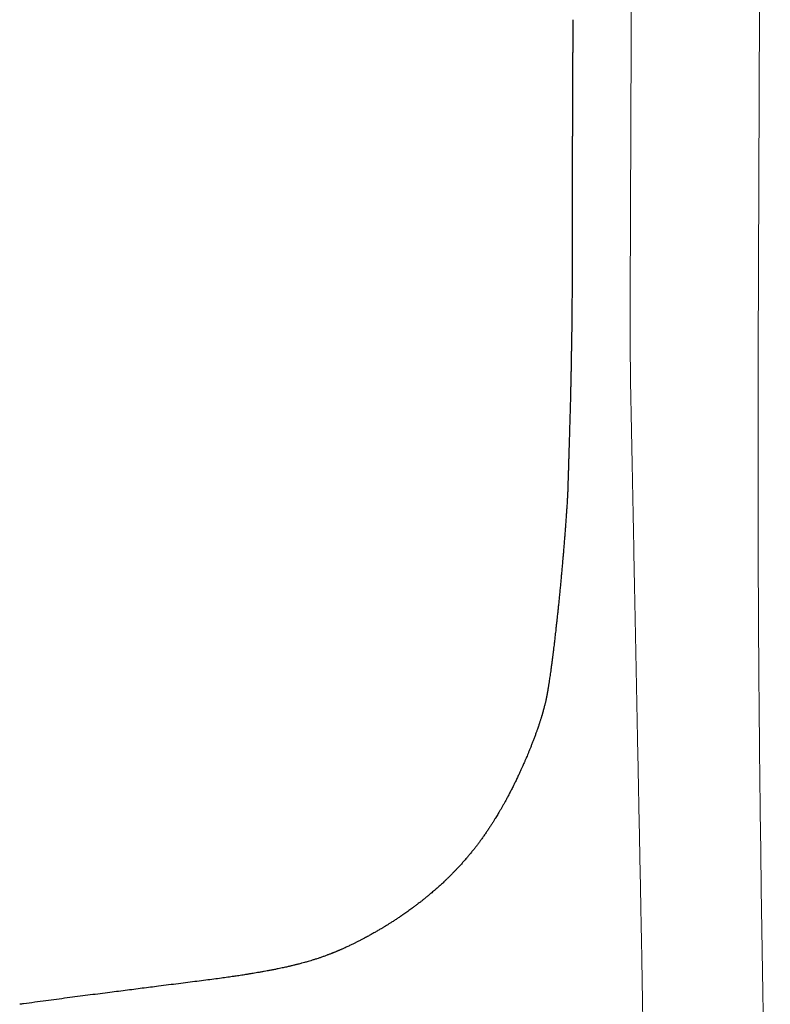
# Model space of a CAD drawing. Header units: millimetres. Extents: x 8 to 706, y 12 to 649.
# Tile 25 of 41: x 393 to 402, y 479 to 492. Entities that reach past the tile are written whole.
import ezdxf

# ---------------------------------------------------------------- set-up
doc = ezdxf.new("R2010")
doc.units = ezdxf.units.MM

msp = doc.modelspace()

# ---------------------------------------------------------------- linework, layer by layer
at = {"color": 8, "linetype": 'Continuous', "lineweight": 0, "flags": 128}
for points in [[(400.649, 527.075), (400.62, 519.868), (400.59, 512.668), (400.561, 505.477), (400.539, 499.832), (400.517, 494.193), (400.495, 488.558)], [(402.326, 526.353), (402.295, 519.147), (402.265, 511.95), (402.235, 504.761), (402.212, 499.118), (402.19, 493.479), (402.167, 487.847)]]:
    msp.add_lwpolyline(points, dxfattribs=at)
at = {"color": 7, "linetype": 'Continuous', "lineweight": 30}
msp.add_open_spline([(399.749, 492.203), (399.748, 492.184), (399.748, 492.138), (399.748, 492.068), (399.747, 491.996), (399.747, 491.934), (399.746, 491.881), (399.746, 491.836), (399.746, 491.799), (399.746, 491.767), (399.745, 491.726), (399.745, 491.674), (399.745, 491.604), (399.744, 491.525), (399.744, 491.433), (399.744, 491.35), (399.743, 491.279), (399.743, 491.225), (399.743, 491.178), (399.743, 491.135), (399.743, 491.094), (399.742, 491.05), (399.742, 491), (399.742, 490.947), (399.742, 490.888), (399.742, 490.827), (399.742, 490.765), (399.742, 490.705), (399.741, 490.647), (399.741, 490.594), (399.741, 490.545), (399.741, 490.5), (399.741, 490.457), (399.741, 490.411), (399.741, 490.36), (399.741, 490.304), (399.741, 490.242), (399.741, 490.174), (399.741, 490.105), (399.741, 490.033), (399.741, 489.962), (399.741, 489.894), (399.741, 489.834), (399.741, 489.781), (399.741, 489.732), (399.741, 489.685), (399.741, 489.643), (399.741, 489.606), (399.741, 489.572), (399.741, 489.539), (399.741, 489.504), (399.741, 489.468), (399.741, 489.432), (399.741, 489.397), (399.741, 489.364), (399.741, 489.33), (399.741, 489.294), (399.741, 489.256), (399.741, 489.219), (399.741, 489.183), (399.741, 489.147), (399.741, 489.113), (399.741, 489.083), (399.74, 489.056), (399.74, 489.028), (399.74, 488.999), (399.74, 488.972), (399.74, 488.948), (399.74, 488.925), (399.74, 488.898), (399.74, 488.872), (399.739, 488.846), (399.739, 488.821), (399.739, 488.795), (399.739, 488.768), (399.739, 488.738), (399.738, 488.704), (399.738, 488.668), (399.738, 488.631), (399.738, 488.596), (399.737, 488.566), (399.737, 488.538), (399.737, 488.508), (399.737, 488.474), (399.736, 488.434), (399.736, 488.389), (399.735, 488.341), (399.735, 488.291), (399.734, 488.246), (399.734, 488.206), (399.733, 488.172), (399.733, 488.137), (399.732, 488.099), (399.732, 488.06), (399.731, 488.024), (399.731, 487.99), (399.73, 487.956), (399.729, 487.922), (399.729, 487.888), (399.728, 487.857), (399.728, 487.828), (399.727, 487.8), (399.727, 487.77), (399.726, 487.737), (399.726, 487.699), (399.725, 487.656), (399.724, 487.61), (399.723, 487.569), (399.722, 487.535), (399.722, 487.502), (399.721, 487.464), (399.72, 487.419), (399.719, 487.37), (399.718, 487.324), (399.717, 487.282), (399.716, 487.242), (399.715, 487.203), (399.714, 487.164), (399.713, 487.125), (399.712, 487.09), (399.711, 487.056), (399.71, 487.02), (399.709, 486.977), (399.707, 486.925), (399.705, 486.864), (399.703, 486.8), (399.702, 486.738), (399.7, 486.683), (399.699, 486.635), (399.697, 486.593), (399.696, 486.557), (399.695, 486.527), (399.695, 486.503), (399.694, 486.479), (399.693, 486.454), (399.692, 486.425), (399.691, 486.396), (399.69, 486.368), (399.69, 486.342), (399.689, 486.313), (399.688, 486.281), (399.687, 486.243), (399.686, 486.21), (399.685, 486.183), (399.684, 486.162), (399.684, 486.14), (399.683, 486.117), (399.682, 486.094), (399.682, 486.077), (399.681, 486.062), (399.681, 486.053), (399.681, 486.047), (399.68, 486.042), (399.68, 486.037), (399.68, 486.032), (399.68, 486.024), (399.679, 486.015), (399.679, 486.002), (399.678, 485.988), (399.677, 485.973), (399.676, 485.957), (399.675, 485.938), (399.674, 485.914), (399.672, 485.887), (399.669, 485.849), (399.667, 485.805), (399.663, 485.755), (399.66, 485.71), (399.657, 485.668), (399.654, 485.626), (399.651, 485.579), (399.647, 485.526), (399.642, 485.469), (399.637, 485.408), (399.632, 485.347), (399.627, 485.284), (399.622, 485.223), (399.617, 485.169), (399.613, 485.125), (399.61, 485.09), (399.607, 485.06), (399.604, 485.029), (399.601, 484.989), (399.596, 484.941), (399.591, 484.882), (399.585, 484.818), (399.578, 484.749), (399.571, 484.68), (399.565, 484.613), (399.558, 484.549), (399.552, 484.488), (399.546, 484.433), (399.541, 484.39), (399.538, 484.357), (399.535, 484.333), (399.532, 484.31), (399.53, 484.284), (399.526, 484.251), (399.522, 484.213), (399.517, 484.174), (399.513, 484.139), (399.51, 484.109), (399.507, 484.084), (399.504, 484.058), (399.5, 484.026), (399.495, 483.986), (399.49, 483.942), (399.484, 483.897), (399.478, 483.853), (399.472, 483.805), (399.466, 483.758), (399.459, 483.712), (399.454, 483.671), (399.448, 483.634), (399.443, 483.601), (399.439, 483.574), (399.436, 483.552), (399.434, 483.536), (399.431, 483.521), (399.429, 483.506), (399.427, 483.493), (399.425, 483.48), (399.423, 483.47), (399.422, 483.463), (399.421, 483.455), (399.419, 483.446), (399.418, 483.437), (399.416, 483.427), (399.414, 483.418), (399.413, 483.411), (399.412, 483.406), (399.411, 483.401), (399.41, 483.395), (399.409, 483.389), (399.407, 483.381), (399.406, 483.373), (399.404, 483.365), (399.402, 483.357), (399.401, 483.35), (399.4, 483.344), (399.399, 483.339), (399.397, 483.333), (399.395, 483.323), (399.392, 483.309), (399.388, 483.292), (399.384, 483.275), (399.379, 483.255), (399.373, 483.235), (399.369, 483.217), (399.365, 483.205), (399.363, 483.196), (399.361, 483.188), (399.359, 483.18), (399.357, 483.173), (399.355, 483.167), (399.353, 483.16), (399.351, 483.152), (399.348, 483.143), (399.346, 483.135), (399.344, 483.129), (399.342, 483.124), (399.34, 483.117), (399.337, 483.107), (399.333, 483.094), (399.328, 483.077), (399.322, 483.06), (399.317, 483.043), (399.311, 483.026), (399.306, 483.009), (399.299, 482.989), (399.29, 482.964), (399.28, 482.933), (399.266, 482.896), (399.251, 482.854), (399.235, 482.811), (399.218, 482.769), (399.203, 482.728), (399.187, 482.689), (399.172, 482.651), (399.157, 482.617), (399.145, 482.587), (399.135, 482.564), (399.127, 482.545), (399.119, 482.527), (399.111, 482.508), (399.1, 482.483), (399.087, 482.453), (399.07, 482.417), (399.052, 482.376), (399.03, 482.331), (399.007, 482.282), (398.981, 482.23), (398.955, 482.178), (398.93, 482.128), (398.905, 482.082), (398.883, 482.039), (398.861, 482), (398.841, 481.964), (398.821, 481.929), (398.802, 481.896), (398.784, 481.865), (398.767, 481.837), (398.752, 481.812), (398.735, 481.784), (398.717, 481.754), (398.695, 481.72), (398.672, 481.685), (398.652, 481.654), (398.636, 481.63), (398.623, 481.611), (398.609, 481.591), (398.595, 481.57), (398.581, 481.55), (398.567, 481.531), (398.553, 481.512), (398.54, 481.494), (398.528, 481.477), (398.515, 481.46), (398.502, 481.443), (398.486, 481.421), (398.465, 481.394), (398.438, 481.361), (398.411, 481.328), (398.386, 481.297), (398.364, 481.271), (398.345, 481.249), (398.327, 481.229), (398.31, 481.21), (398.293, 481.191), (398.276, 481.172), (398.257, 481.151), (398.235, 481.128), (398.211, 481.103), (398.186, 481.077), (398.16, 481.05), (398.132, 481.022), (398.103, 480.994), (398.077, 480.969), (398.055, 480.948), (398.035, 480.93), (398.015, 480.912), (397.996, 480.895), (397.976, 480.877), (397.954, 480.858), (397.931, 480.837), (397.902, 480.813), (397.87, 480.786), (397.836, 480.758), (397.804, 480.732), (397.773, 480.708), (397.744, 480.685), (397.72, 480.667), (397.7, 480.652), (397.683, 480.639), (397.665, 480.625), (397.644, 480.61), (397.62, 480.592), (397.594, 480.574), (397.567, 480.555), (397.536, 480.534), (397.501, 480.509), (397.461, 480.482), (397.421, 480.457), (397.384, 480.432), (397.349, 480.41), (397.317, 480.39), (397.292, 480.375), (397.274, 480.364), (397.26, 480.356), (397.244, 480.346), (397.225, 480.335), (397.204, 480.323), (397.183, 480.31), (397.161, 480.298), (397.14, 480.286), (397.118, 480.274), (397.098, 480.263), (397.077, 480.251), (397.054, 480.238), (397.026, 480.223), (396.995, 480.207), (396.966, 480.192), (396.942, 480.18), (396.925, 480.171), (396.909, 480.163), (396.894, 480.156), (396.874, 480.146), (396.85, 480.134), (396.823, 480.122), (396.799, 480.111), (396.777, 480.1), (396.756, 480.091), (396.739, 480.083), (396.725, 480.077), (396.711, 480.071), (396.697, 480.065), (396.685, 480.06), (396.674, 480.055), (396.661, 480.05), (396.647, 480.044), (396.634, 480.039), (396.623, 480.034), (396.612, 480.03), (396.601, 480.025), (396.588, 480.02), (396.573, 480.014), (396.556, 480.008), (396.539, 480.002), (396.52, 479.995), (396.5, 479.987), (396.479, 479.98), (396.46, 479.973), (396.436, 479.965), (396.405, 479.955), (396.368, 479.943), (396.33, 479.931), (396.289, 479.919), (396.25, 479.908), (396.206, 479.896), (396.171, 479.887), (396.143, 479.88), (396.125, 479.875), (396.105, 479.871), (396.084, 479.865), (396.063, 479.86), (396.043, 479.856), (396.021, 479.851), (395.996, 479.845), (395.967, 479.839), (395.936, 479.832), (395.899, 479.825), (395.854, 479.815), (395.807, 479.806), (395.762, 479.798), (395.719, 479.79), (395.677, 479.782), (395.636, 479.775), (395.596, 479.768), (395.563, 479.763), (395.538, 479.759), (395.52, 479.756), (395.504, 479.754), (395.485, 479.75), (395.459, 479.746), (395.425, 479.741), (395.379, 479.734), (395.319, 479.725), (395.243, 479.714), (395.157, 479.702), (395.06, 479.689), (394.954, 479.675), (394.841, 479.661), (394.722, 479.646), (394.599, 479.63), (394.471, 479.614), (394.314, 479.594), (394.126, 479.57), (393.904, 479.541), (393.667, 479.511), (393.415, 479.479), (393.146, 479.444), (392.866, 479.407), (392.659, 479.379), (392.546, 479.364), (392.529, 479.362)], degree=3, knots=[0, 0, 0, 0, 0.002366, 0.005628, 0.008541, 0.011105, 0.01323, 0.015035, 0.016521, 0.017742, 0.01896, 0.021448, 0.024062, 0.027398, 0.031076, 0.035098, 0.037492, 0.039638, 0.041536, 0.043185, 0.044768, 0.046536, 0.048519, 0.050717, 0.053025, 0.05559, 0.058092, 0.060531, 0.062888, 0.065061, 0.067036, 0.068811, 0.07057, 0.072417, 0.074521, 0.076884, 0.079505, 0.082384, 0.085434, 0.088299, 0.09162, 0.094577, 0.097171, 0.099474, 0.10166, 0.103747, 0.105889, 0.107421, 0.108992, 0.110565, 0.112153, 0.113869, 0.115725, 0.117459, 0.118964, 0.120489, 0.122399, 0.124399, 0.126166, 0.127926, 0.129852, 0.131655, 0.133188, 0.134416, 0.135913, 0.137575, 0.138974, 0.140098, 0.141305, 0.142712, 0.144256, 0.145559, 0.146864, 0.148158, 0.149652, 0.151238, 0.15301, 0.155022, 0.157087, 0.158939, 0.160531, 0.161993, 0.163355, 0.165304, 0.167401, 0.169787, 0.172376, 0.175035, 0.177537, 0.179479, 0.181289, 0.182921, 0.184889, 0.187122, 0.188966, 0.190589, 0.192249, 0.194167, 0.195911, 0.197463, 0.19893, 0.200334, 0.201729, 0.203477, 0.205291, 0.207471, 0.210061, 0.212073, 0.213697, 0.215143, 0.216881, 0.219339, 0.221793, 0.224047, 0.226142, 0.228091, 0.229903, 0.231951, 0.233867, 0.235626, 0.237197, 0.238768, 0.240713, 0.243073, 0.245847, 0.249037, 0.251721, 0.254189, 0.256376, 0.258282, 0.259908, 0.261254, 0.262329, 0.263255, 0.2644, 0.265762, 0.267104, 0.268283, 0.269316, 0.270353, 0.271783, 0.273298, 0.274962, 0.275826, 0.276742, 0.277711, 0.278729, 0.279799, 0.281564, 0.283188, 0.284546, 0.285802, 0.287027, 0.288241, 0.289791, 0.291375, 0.293012, 0.294743, 0.296399, 0.297719, 0.298902, 0.300166, 0.301606, 0.30325, 0.304977, 0.307888, 0.310533, 0.312854, 0.314964, 0.317087, 0.31936, 0.321972, 0.324829, 0.327716, 0.330627, 0.33356, 0.336515, 0.338967, 0.340964, 0.342508, 0.343688, 0.345044, 0.346667, 0.348965, 0.351617, 0.354519, 0.357663, 0.361048, 0.363877, 0.366852, 0.369816, 0.372362, 0.374473, 0.375797, 0.376865, 0.377806, 0.379051, 0.380636, 0.382558, 0.384519, 0.386245, 0.387722, 0.388951, 0.390023, 0.391868, 0.394055, 0.396525, 0.399071, 0.401676, 0.40435, 0.407488, 0.410419, 0.413009, 0.415372, 0.417573, 0.419905, 0.421407, 0.422777, 0.423968, 0.425281, 0.427019, 0.428378, 0.429485, 0.430406, 0.431427, 0.432583, 0.434247, 0.43612, 0.437896, 0.439348, 0.440651, 0.441924, 0.443191, 0.444996, 0.447088, 0.449471, 0.451993, 0.454392, 0.456084, 0.457539, 0.458899, 0.460249, 0.461796, 0.465373, 0.468898, 0.471405, 0.474614, 0.478177, 0.480895, 0.482202, 0.483486, 0.484727, 0.485869, 0.486863, 0.487737, 0.48881, 0.490045, 0.491461, 0.492677, 0.493623, 0.494337, 0.495093, 0.496551, 0.498274, 0.500275, 0.502456, 0.504262, 0.505668, 0.507219, 0.508766, 0.510588, 0.512728, 0.515243, 0.518068, 0.520879, 0.523572, 0.526148, 0.528606, 0.530947, 0.533117, 0.534933, 0.536379, 0.537456, 0.53841, 0.539637, 0.541142, 0.543119, 0.545433, 0.548084, 0.551073, 0.554399, 0.557882, 0.561518, 0.564964, 0.568206, 0.571245, 0.57408, 0.576712, 0.57914, 0.581903, 0.584345, 0.586472, 0.588562, 0.590759, 0.593677, 0.596933, 0.600527, 0.604196, 0.606124, 0.60812, 0.610274, 0.612588, 0.614882, 0.616949, 0.619248, 0.621257, 0.623218, 0.625148, 0.627139, 0.629274, 0.632923, 0.636933, 0.641321, 0.644906, 0.648145, 0.650873, 0.653266, 0.655602, 0.657913, 0.660327, 0.662886, 0.665788, 0.669064, 0.672493, 0.675684, 0.679529, 0.683186, 0.686644, 0.689025, 0.691285, 0.69359, 0.69597, 0.698087, 0.700485, 0.703163, 0.705893, 0.709797, 0.713424, 0.716784, 0.719883, 0.722733, 0.725442, 0.727043, 0.728649, 0.730389, 0.732404, 0.734696, 0.737204, 0.739653, 0.742012, 0.745608, 0.749117, 0.752509, 0.755664, 0.758565, 0.761165, 0.763495, 0.764496, 0.765519, 0.766792, 0.768361, 0.770153, 0.77184, 0.773385, 0.775274, 0.776953, 0.778483, 0.779963, 0.781983, 0.784224, 0.786744, 0.789457, 0.791194, 0.792659, 0.793793, 0.794982, 0.79653, 0.799123, 0.801322, 0.803314, 0.805471, 0.807383, 0.808958, 0.810166, 0.811591, 0.812899, 0.813982, 0.814968, 0.816187, 0.817649, 0.818941, 0.820034, 0.820955, 0.822005, 0.823269, 0.824686, 0.826522, 0.827991, 0.829778, 0.831862, 0.833795, 0.835618, 0.837398, 0.840374, 0.843884, 0.847256, 0.85004, 0.853594, 0.856288, 0.859684, 0.860786, 0.861799, 0.863046, 0.864484, 0.865739, 0.866732, 0.867906, 0.869362, 0.870925, 0.872402, 0.874305, 0.8765, 0.878808, 0.880887, 0.882554, 0.884373, 0.886248, 0.887837, 0.889263, 0.890282, 0.890897, 0.891413, 0.892057, 0.893098, 0.894364, 0.895857, 0.898214, 0.900981, 0.904161, 0.907757, 0.911562, 0.915735, 0.9201, 0.924597, 0.929227, 0.93399, 0.941741, 0.94982, 0.958229, 0.96761, 0.977384, 0.98756, 0.99814, 1, 1, 1, 1], dxfattribs=at)
at = {"color": 8, "linetype": 'Continuous', "lineweight": 0}
for points, knots in [([(400.674, 477.062), (400.674, 477.215), (400.675, 477.518), (400.673, 477.969), (400.669, 478.416), (400.665, 478.857), (400.659, 479.294), (400.652, 479.728), (400.645, 480.158), (400.637, 480.571), (400.629, 480.967), (400.622, 481.346), (400.614, 481.722), (400.607, 482.096), (400.6, 482.467), (400.592, 482.833), (400.585, 483.196), (400.578, 483.555), (400.571, 483.909), (400.564, 484.259), (400.557, 484.605), (400.55, 484.983), (400.542, 485.392), (400.534, 485.831), (400.524, 486.314), (400.513, 486.843), (400.502, 487.417), (400.495, 487.987), (400.495, 488.368), (400.495, 488.558)], [0, 0, 0, 0, 0.037261, 0.074058, 0.110446, 0.146481, 0.182216, 0.21771, 0.25302, 0.288197, 0.319719, 0.351222, 0.382738, 0.414262, 0.445782, 0.477289, 0.508774, 0.540154, 0.571482, 0.60275, 0.633949, 0.665066, 0.705671, 0.746117, 0.78641, 0.840148, 0.893646, 0.946923, 1, 1, 1, 1]), ([(402.167, 487.847), (402.167, 487.31), (402.165, 486.222), (402.169, 484.51), (402.184, 482.655), (402.209, 480.638), (402.245, 478.465), (402.276, 476.959), (402.291, 476.186)], [0, 0, 0, 0, 0.149385, 0.302588, 0.462865, 0.632127, 0.811366, 1, 1, 1, 1])]:
    msp.add_open_spline(points, degree=3, knots=knots, dxfattribs=at)

doc.saveas('drawing.dxf')
